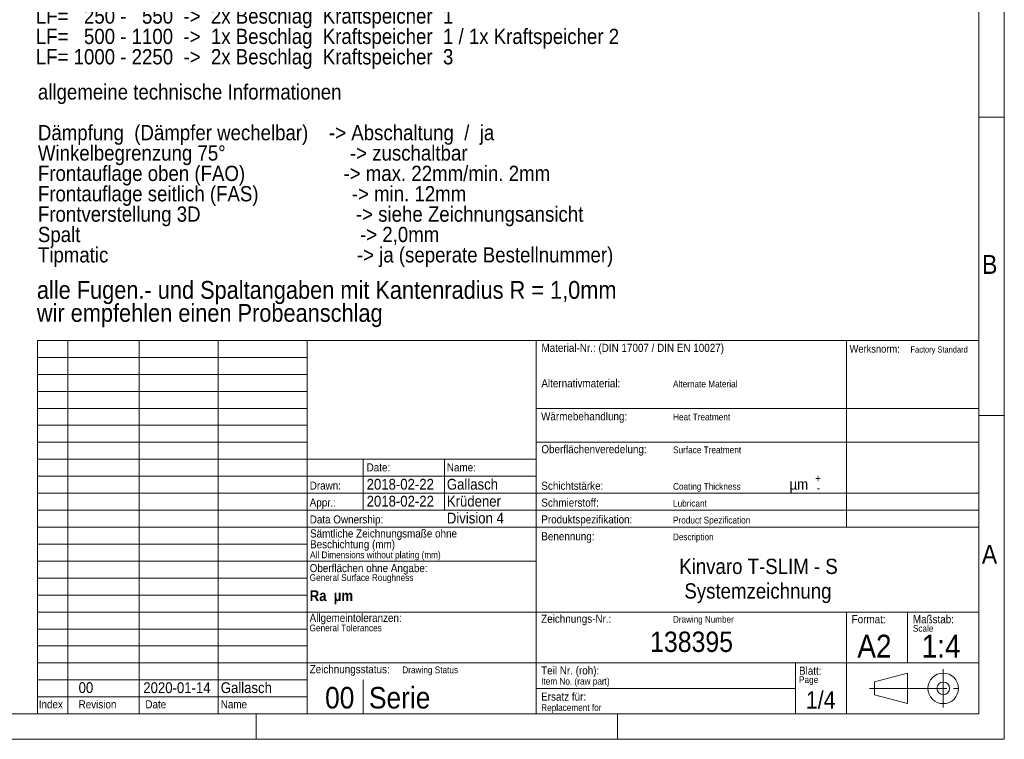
# Model space of a CAD drawing. Header units: millimetres. Extents: x 0 to 594, y 0 to 420.
# Tile 41 of 73: x 401 to 594, y 0 to 141. Entities that reach past the tile are written whole.
import ezdxf

# ---------------------------------------------------------------- set-up
doc = ezdxf.new("R2010")
doc.units = ezdxf.units.MM
doc.linetypes.add('SLD-Durchgehend', pattern=[0])
doc.linetypes.add('SLD-Punktstrich', pattern=[19.05, 15.24, -1.27, 1.27, -1.27])
doc.styles.add('SLDTEXTSTYLE0', font='GOTHIC.TTF', dxfattribs={"width": 0.913})
doc.styles.add('SLDTEXTSTYLE1', font='GOTHICB.TTF', dxfattribs={"width": 0.913})

# ---------------------------------------------------------------- blocks, each defined once
blk = doc.blocks.new('SW_NOTE_0_6')
at = {"color": 0, "linetype": 'Continuous', "lineweight": 0, "attachment_point": 1}
for s, insert, char_height, style in [('Leistungsfaktor ', (0, 5.11), 4, 'SLDTEXTSTYLE0'), ('LF', (39.41, 5.11), 4, 'SLDTEXTSTYLE1'), (' = [Klappengewicht (kg) + 2x Griffgewicht (kg)] x Klappenhöhe (mm)', (3.68, -0.17), 3, 'SLDTEXTSTYLE0'), ('LF', (0, -0.17), 3, 'SLDTEXTSTYLE1'), ('LF=   250 -   550  ->  2x Beschlag  Kraftspeicher  1', (0, -8.17), 3, 'SLDTEXTSTYLE0'), ('LF=   500 - 1100  ->  1x Beschlag  Kraftspeicher  1 / 1x Kraftspeicher 2', (0, -12.17), 3, 'SLDTEXTSTYLE0'), ('LF= 1000 - 2250  ->  2x Beschlag  Kraftspeicher  3 ', (0, -16.17), 3, 'SLDTEXTSTYLE0')]:
    blk.add_mtext(s, dxfattribs=dict(at, insert=insert, char_height=char_height, style=style))
blk = doc.blocks.new('SW_NOTE_0_9')
at = {"color": 0, "linetype": 'Continuous', "lineweight": 0, "char_height": 1.5875, "attachment_point": 1, "style": 'SLDTEXTSTYLE0'}
for s, insert in [('Sämtliche Zeichnungsmaße ohne ', (0, 2.03)), ('Beschichtung (mm)', (0, -0.09))]:
    blk.add_mtext(s, dxfattribs=dict(at, insert=insert))
blk = doc.blocks.new('SW_NOTE_0_10')
at = {"color": 0, "linetype": 'Continuous', "lineweight": 0, "char_height": 3, "attachment_point": 1, "style": 'SLDTEXTSTYLE0'}
for s, insert in [('allgemeine technische Informationen', (0, 3.83)), ('Dämpfung  (Dämpfer wechelbar)    -> Abschaltung  /  ja     ', (0, -4.17)), ('Winkelbegrenzung 75°                        -> zuschaltbar', (0, -8.17)), ('Frontauflage oben (FAO)                   -> max. 22mm/min. 2mm', (0, -12.17)), ('Frontauflage seitlich (FAS)                  -> min. 12mm', (0, -16.17)), ('Frontverstellung 3D                              -> siehe Zeichnungsansicht', (0, -20.17)), ('Spalt                                                      -> 2,0mm', (0, -24.17)), ('Tipmatic                                                -> ja (seperate Bestellnummer) ', (0, -28.17))]:
    blk.add_mtext(s, dxfattribs=dict(at, insert=insert))
blk = doc.blocks.new('SW_NOTE_0_11')
at = {"color": 0, "linetype": 'Continuous', "lineweight": 0, "char_height": 3.5, "attachment_point": 1, "style": 'SLDTEXTSTYLE0'}
for s, insert in [('alle Fugen.- und Spaltangaben mit Kantenradius R = 1,0mm', (0, 4.47)), ('wir empfehlen einen Probeanschlag', (0, -0.05))]:
    blk.add_mtext(s, dxfattribs=dict(at, insert=insert))

msp = doc.modelspace()

# ---------------------------------------------------------------- linework, layer by layer
at = {"color": 7, "linetype": 'SLD-Durchgehend', "lineweight": 18}
for p, q in [((594.00002, 419.999926), (594.00002, -0.000074)), ((589.00002, 4.999926), (589.00002, 414.999926)), ((589.00002, 122.199926), (594.00002, 122.199926)), ((404.000019, 78.323259), (589.00002, 78.323259)), ((404.000019, 78.323259), (404.000019, 4.999926)), ((410.000019, 78.323259), (410.000019, 4.999926)), ((424.000019, 4.999926), (424.000019, 78.323259)), ((439.500019, 78.323259), (439.500019, 4.999926)), ((457.00002, 4.999926), (457.00002, 78.323259)), ((502.00002, 4.999926), (502.00002, 78.323259)), ((563.00002, 41.659926), (563.00002, 78.323259)), ((589.00002, 4.999926), (589.00002, 78.323259)), ((457.00002, 74.993259), (404.000019, 74.993259)), ((404.000019, 71.659926), (457.00002, 71.659926)), ((457.00002, 68.326593), (404.000019, 68.326593)), ((404.000019, 64.993259), (457.00002, 64.993259)), ((502.00002, 64.993259), (589.00002, 64.993259)), ((594.00002, 63.599926), (589.00002, 63.599926)), ((457.00002, 61.659926), (404.000019, 61.659926)), ((404.000019, 58.326593), (457.00002, 58.326593)), ((502.00002, 58.326593), (589.00002, 58.326593)), ((502.00002, 54.993259), (404.000019, 54.993259)), ((468.00002, 44.993259), (468.00002, 54.993259)), ((484.00002, 44.993259), (484.00002, 54.993259)), ((404.000019, 51.659926), (502.00002, 51.659926)), ((589.00002, 48.326593), (404.000019, 48.326593)), ((404.000019, 44.993259), (589.00002, 44.993259)), ((589.00002, 41.659926), (404.000019, 41.659926)), ((404.000019, 38.326593), (457.00002, 38.326593)), ((502.00002, 34.993259), (404.000019, 34.993259)), ((404.000019, 31.659926), (457.00002, 31.659926)), ((457.00002, 28.326593), (404.000019, 28.326593)), ((404.000019, 24.99326), (589.00002, 24.99326)), ((563.00002, 4.999926), (563.00002, 24.99326)), ((575.00002, 24.99326), (575.00002, 14.993259)), ((457.00002, 21.659926), (404.000019, 21.659926)), ((404.000019, 18.326593), (457.00002, 18.326593)), ((589.00002, 14.993259), (404.000019, 14.993259)), ((553.00002, 14.993259), (553.00002, 4.999926)), ((404.000019, 11.659926), (457.00002, 11.659926)), ((468.00002, 4.999926), (468.00002, 11.659926)), ((568.497933, 11.257697), (575.00002, 12.999926)), ((575.00002, 12.999926), (575.00002, 6.999926)), ((553.00002, 9.999926), (502.00002, 9.999926)), ((568.497933, 8.742155), (568.497933, 11.257697)), ((457.00002, 8.329926), (404.000019, 8.329926)), ((568.497933, 8.742155), (575.00002, 6.999926)), ((20.00002, 4.999926), (589.00002, 4.999926)), ((404.000019, 4.999926), (589.00002, 4.999926)), ((447.00002, 4.999926), (447.00002, -0.000074)), ((518.00002, 4.999926), (518.00002, -0.000074)), ((594.00002, -0.000074), (0.00002, -0.000074))]:
    msp.add_line(p, q, dxfattribs=at)
at = {"color": 7, "linetype": 'SLD-Punktstrich', "lineweight": 18}
for p, q in [((582.00002, 13.749926), (582.00002, 6.249926)), ((567.497933, 9.999926), (584.997933, 9.999926))]:
    msp.add_line(p, q, dxfattribs=at)
at = {"color": 7, "linetype": 'SLD-Durchgehend', "lineweight": 18}
for radius in [3, 1.25]:
    msp.add_circle((582.00002, 9.999926), radius, dxfattribs=at)

# ---------------------------------------------------------------- block references
at = {"color": 7, "linetype": 'Continuous', "lineweight": 0}
for name, p in [('SW_NOTE_0_6', (403.681499, 151.715431)), ('SW_NOTE_0_10', (404.097301, 124.815583)), ('SW_NOTE_0_11', (403.898407, 85.53793)), ('SW_NOTE_0_9', (457.577346, 39.187593))]:
    msp.add_blockref(name, p, dxfattribs=at)

# ---------------------------------------------------------------- texts
for s, insert, char_height, attachment_point, style in [('B', (589.625758, 95.109591), 3.704167, 1, 'SLDTEXTSTYLE0'), ('Material-Nr.: (DIN 17007 / DIN EN 10027)', (503.050204, 77.677468), 1.5875, 1, 'SLDTEXTSTYLE0'), ('Werksnorm:', (563.591154, 77.431354), 1.5, 1, 'SLDTEXTSTYLE0'), ('Factory Standard', (575.572256, 77.154401), 1.2, 1, 'SLDTEXTSTYLE0'), ('Alternativmaterial:', (503.031046, 70.714723), 1.5875, 1, 'SLDTEXTSTYLE0'), ('Alternate Material', (528.907168, 70.454664), 1.32291667, 1, 'SLDTEXTSTYLE0'), ('Wärmebehandlung:', (502.977924, 64.22465), 1.5875, 1, 'SLDTEXTSTYLE0'), ('Heat Treatment', (528.907168, 63.964591), 1.32291667, 1, 'SLDTEXTSTYLE0'), ('Oberflächenveredelung:', (503.029331, 57.768407), 1.5875, 1, 'SLDTEXTSTYLE0'), ('Surface Treatment', (528.907168, 57.508348), 1.32291667, 1, 'SLDTEXTSTYLE0'), ('Date:', (468.696015, 54.201951), 1.5875, 1, 'SLDTEXTSTYLE0'), ('Name:', (484.455732, 54.201951), 1.5875, 1, 'SLDTEXTSTYLE0'), ('Drawn:', (457.513205, 50.628924), 1.5875, 1, 'SLDTEXTSTYLE0'), ('2018-02-22', (468.696015, 51.149042), 2.1166667, 1, 'SLDTEXTSTYLE0'), ('Gallasch', (484.455732, 51.149042), 2.1166667, 1, 'SLDTEXTSTYLE0'), ('Schichtstärke:', (503.029331, 50.587493), 1.5875, 1, 'SLDTEXTSTYLE0'), ('Coating Thickness', (528.907168, 50.327529), 1.32291667, 1, 'SLDTEXTSTYLE0'), ('µm', (551.806344, 51.137759), 2.1166667, 1, 'SLDTEXTSTYLE0'), ('+', (556.844153, 52.054298), 1.5875, 1, 'SLDTEXTSTYLE0'), ('-', (557.160334, 50.185976), 1.5875, 1, 'SLDTEXTSTYLE0'), ('Appr.:', (457.513205, 47.306068), 1.5875, 1, 'SLDTEXTSTYLE0'), ('2018-02-22', (468.696015, 47.826185), 2.1166667, 1, 'SLDTEXTSTYLE0'), ('Krüdener', (484.455732, 47.826185), 2.1166667, 1, 'SLDTEXTSTYLE0'), ('Schmierstoff:', (503.019805, 47.275332), 1.5875, 1, 'SLDTEXTSTYLE0'), ('Lubricant', (528.907168, 46.999906), 1.3229167, 1, 'SLDTEXTSTYLE0'), ('Division 4', (484.455732, 44.502885), 2.1166667, 1, 'SLDTEXTSTYLE0'), ('Data Ownership:', (457.513205, 43.982767), 1.5875, 1, 'SLDTEXTSTYLE0'), ('Produktspezifikation:', (503.019805, 43.982767), 1.5875, 1, 'SLDTEXTSTYLE0'), ('Product Spezification', (528.907168, 43.707341), 1.32291667, 1, 'SLDTEXTSTYLE0'), ('Benennung:', (503.019805, 40.656228), 1.5875, 1, 'SLDTEXTSTYLE0'), ('Description', (528.907168, 40.395311), 1.3, 1, 'SLDTEXTSTYLE0'), ('All Dimensions without plating (mm)', (457.577346, 36.885195), 1.32291667, 1, 'SLDTEXTSTYLE0'), ('A', (589.588973, 38.173095), 3.704167, 1, 'SLDTEXTSTYLE0'), ('Kinvaro T-SLIM - S', (545.699762, 35.459508), 3, 2, 'SLDTEXTSTYLE0'), ('Oberflächen ohne Angabe:', (457.505649, 34.417379), 1.5875, 1, 'SLDTEXTSTYLE0'), ('General Surface Roughness', (457.505649, 32.427505), 1.32291667, 1, 'SLDTEXTSTYLE0'), ('Ra  µm', (457.505649, 29.261474), 2.1166667, 1, 'SLDTEXTSTYLE1'), ('Systemzeichnung', (545.586743, 30.634148), 3, 2, 'SLDTEXTSTYLE0'), ('Allgemeintoleranzen:', (457.485212, 24.652236), 1.5875, 1, 'SLDTEXTSTYLE0'), ('Zeichnungs-Nr.:', (502.989699, 24.473579), 1.5875, 1, 'SLDTEXTSTYLE0'), ('Drawing Number', (528.907168, 24.212662), 1.3, 1, 'SLDTEXTSTYLE0'), ('Format:', (564.008618, 24.37927), 1.5875, 1, 'SLDTEXTSTYLE0'), ('Maßstab:', (576.03181, 24.37927), 1.5875, 1, 'SLDTEXTSTYLE0'), ('General Tolerances', (457.485212, 22.535544), 1.32291667, 1, 'SLDTEXTSTYLE0'), ('Scale', (576.03181, 22.448864), 1.3229167, 1, 'SLDTEXTSTYLE0'), ('138395', (532.543562, 21.151569), 4, 2, 'SLDTEXTSTYLE0'), ('A2', (568.480058, 20.540282), 4.5, 2, 'SLDTEXTSTYLE0'), ('1:4', (581.582698, 20.540282), 4.5, 2, 'SLDTEXTSTYLE0'), ('Zeichnungsstatus:', (457.501637, 14.559657), 1.5875, 1, 'SLDTEXTSTYLE0'), ('Drawing Status', (475.703324, 14.299598), 1.32291667, 1, 'SLDTEXTSTYLE0'), ('Teil Nr. (roh):', (502.989699, 14.316347), 1.5875, 1, 'SLDTEXTSTYLE0'), ('Blatt:', (553.660963, 14.26494), 1.5875, 1, 'SLDTEXTSTYLE0'), ('Item No. (raw part)', (502.989699, 12.062404), 1.32291667, 1, 'SLDTEXTSTYLE0'), ('Page', (553.660963, 12.373239), 1.3229167, 1, 'SLDTEXTSTYLE0'), ('00', (412.093252, 11.207486), 2.1166667, 1, 'SLDTEXTSTYLE0'), ('2020-01-14', (424.806751, 11.195301), 2.1166667, 1, 'SLDTEXTSTYLE0'), ('Gallasch', (440.026155, 11.194738), 2.1166667, 1, 'SLDTEXTSTYLE0'), ('00  Serie', (460.529064, 10.282721), 4.2333333, 1, 'SLDTEXTSTYLE0'), ('1/4', (557.924304, 9.445716), 3.4395833, 2, 'SLDTEXTSTYLE0'), ('Index', (404.266871, 7.663212), 1.5875, 1, 'SLDTEXTSTYLE0'), ('Revision', (412.093252, 7.663212), 1.5875, 1, 'SLDTEXTSTYLE0'), ('Ersatz für:', (502.989699, 9.17115), 1.5875, 1, 'SLDTEXTSTYLE0'), ('Date', (425.212328, 7.663212), 1.5875, 1, 'SLDTEXTSTYLE0'), ('Name', (440.026155, 7.663212), 1.5875, 1, 'SLDTEXTSTYLE0'), ('Replacement for', (502.989699, 6.893237), 1.32291667, 1, 'SLDTEXTSTYLE0')]:
    msp.add_mtext(s, dxfattribs=dict(at, insert=insert, char_height=char_height, attachment_point=attachment_point, style=style))

doc.saveas('drawing.dxf')
